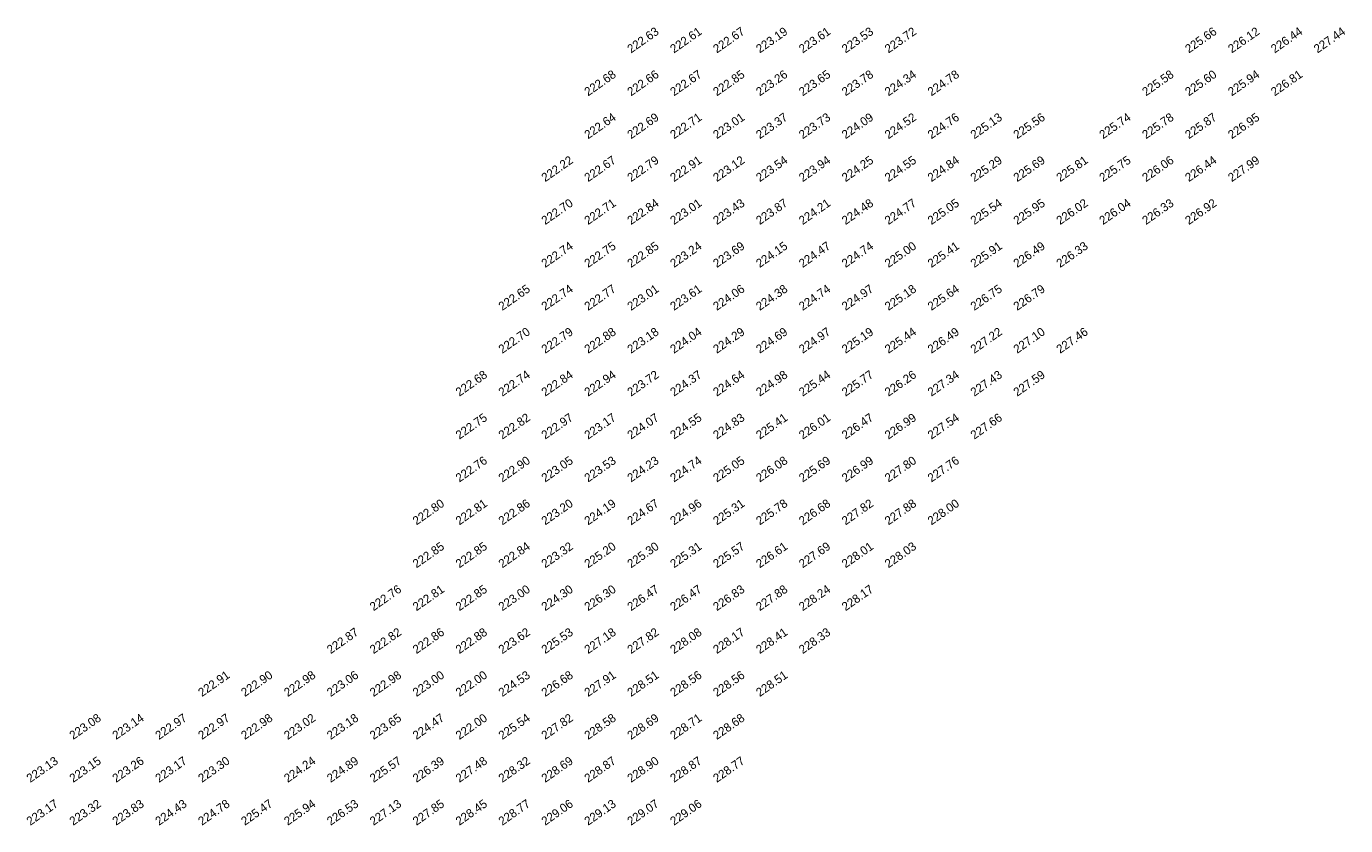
# Model space of a CAD drawing. Extents: x 2322 to 3271, y 4823 to 5326.
# Tile 7 of 10: x 2947 to 3101, y 4978 to 5071. Entities that reach past the tile are written whole.
import ezdxf

# ---------------------------------------------------------------- set-up
doc = ezdxf.new("R2010")
doc.units = 0
doc.header["$MEASUREMENT"] = 0
doc.layers.add('SPOT LEVEL', color=8, linetype='Continuous')

msp = doc.modelspace()

# ---------------------------------------------------------------- texts
at = {"layer": 'SPOT LEVEL'}
for s, p in [('222.67', (3027.59, 5068.22, 446.09)), ('225.66', (3082.59, 5068.22, 449.07)), ('226.44', (3092.59, 5068.22, 449.86)), ('227.44', (3097.59, 5068.22, 450.86)), ('222.63', (3017.59, 5068.22, 446.04)), ('222.61', (3022.59, 5068.22, 446.03)), ('223.19', (3032.59, 5068.22, 446.61)), ('223.61', (3037.59, 5068.22, 447.03)), ('223.53', (3042.59, 5068.22, 446.95)), ('223.72', (3047.59, 5068.22, 447.13)), ('226.12', (3087.59, 5068.22, 449.53)), ('222.68', (3012.59, 5063.22, 446.1)), ('222.66', (3017.59, 5063.22, 446.07)), ('222.67', (3022.59, 5063.22, 446.09)), ('222.85', (3027.59, 5063.22, 446.27)), ('223.26', (3032.59, 5063.22, 446.67)), ('223.65', (3037.59, 5063.22, 447.06)), ('223.78', (3042.59, 5063.22, 447.2)), ('224.34', (3047.59, 5063.22, 447.76)), ('224.78', (3052.59, 5063.22, 448.19)), ('225.58', (3077.59, 5063.22, 449)), ('225.60', (3082.59, 5063.22, 449.02)), ('225.94', (3087.59, 5063.22, 449.36)), ('226.81', (3092.59, 5063.22, 450.23)), ('222.64', (3012.59, 5058.22, 446.06)), ('222.69', (3017.59, 5058.22, 446.11)), ('222.71', (3022.59, 5058.22, 446.13)), ('223.01', (3027.59, 5058.22, 446.43)), ('223.37', (3032.59, 5058.22, 446.79)), ('223.73', (3037.59, 5058.22, 447.15)), ('224.09', (3042.59, 5058.22, 447.51)), ('224.52', (3047.59, 5058.22, 447.93)), ('224.76', (3052.59, 5058.22, 448.18)), ('225.13', (3057.59, 5058.22, 448.55)), ('225.56', (3062.59, 5058.22, 448.98)), ('225.74', (3072.59, 5058.22, 449.16)), ('225.78', (3077.59, 5058.22, 449.2)), ('225.87', (3082.59, 5058.22, 449.29)), ('226.95', (3087.59, 5058.22, 450.37)), ('222.22', (3007.59, 5053.22, 445.64)), ('222.67', (3012.59, 5053.22, 446.08)), ('222.79', (3017.59, 5053.22, 446.21)), ('222.91', (3022.59, 5053.22, 446.33)), ('223.12', (3027.59, 5053.22, 446.53)), ('223.54', (3032.59, 5053.22, 446.96)), ('223.94', (3037.59, 5053.22, 447.36)), ('224.25', (3042.59, 5053.22, 447.67)), ('224.55', (3047.59, 5053.22, 447.97)), ('224.84', (3052.59, 5053.22, 448.26)), ('225.29', (3057.59, 5053.22, 448.71)), ('225.69', (3062.59, 5053.22, 449.11)), ('225.81', (3067.59, 5053.22, 449.23)), ('225.75', (3072.59, 5053.22, 449.16)), ('226.06', (3077.59, 5053.22, 449.48)), ('226.44', (3082.59, 5053.22, 449.86)), ('227.99', (3087.59, 5053.22, 451.4)), ('223.87', (3032.59, 5048.22, 447.29)), ('224.77', (3047.59, 5048.22, 448.18)), ('225.05', (3052.59, 5048.22, 448.46)), ('225.95', (3062.59, 5048.22, 449.37)), ('222.70', (3007.59, 5048.22, 446.12)), ('222.71', (3012.59, 5048.22, 446.13)), ('222.84', (3017.59, 5048.22, 446.26)), ('223.01', (3022.59, 5048.22, 446.42)), ('223.43', (3027.59, 5048.22, 446.85)), ('224.21', (3037.59, 5048.22, 447.63)), ('224.48', (3042.59, 5048.22, 447.89)), ('225.54', (3057.59, 5048.22, 448.95)), ('226.02', (3067.59, 5048.22, 449.44)), ('226.04', (3072.59, 5048.22, 449.46)), ('226.33', (3077.59, 5048.22, 449.75)), ('226.92', (3082.59, 5048.22, 450.34)), ('222.74', (3007.59, 5043.22, 446.15)), ('222.75', (3012.59, 5043.22, 446.16)), ('222.85', (3017.59, 5043.22, 446.26)), ('223.24', (3022.59, 5043.22, 446.66)), ('223.69', (3027.59, 5043.22, 447.11)), ('224.15', (3032.59, 5043.22, 447.56)), ('224.47', (3037.59, 5043.22, 447.89)), ('224.74', (3042.59, 5043.22, 448.16)), ('225.00', (3047.59, 5043.22, 448.41)), ('225.41', (3052.59, 5043.22, 448.82)), ('225.91', (3057.59, 5043.22, 449.33)), ('226.49', (3062.59, 5043.22, 449.91)), ('226.33', (3067.59, 5043.22, 449.75)), ('222.65', (3002.59, 5038.22, 446.07)), ('222.74', (3007.59, 5038.22, 446.15)), ('222.77', (3012.59, 5038.22, 446.19)), ('223.01', (3017.59, 5038.22, 446.43)), ('223.61', (3022.59, 5038.22, 447.02)), ('224.06', (3027.59, 5038.22, 447.47)), ('224.38', (3032.59, 5038.22, 447.8)), ('224.74', (3037.59, 5038.22, 448.16)), ('224.97', (3042.59, 5038.22, 448.39)), ('225.18', (3047.59, 5038.22, 448.59)), ('225.64', (3052.59, 5038.22, 449.05)), ('226.75', (3057.59, 5038.22, 450.17)), ('226.79', (3062.59, 5038.22, 450.21)), ('222.70', (3002.59, 5033.22, 446.12)), ('222.79', (3007.59, 5033.22, 446.21)), ('222.88', (3012.59, 5033.22, 446.3)), ('223.18', (3017.59, 5033.22, 446.6)), ('224.04', (3022.59, 5033.22, 447.45)), ('224.29', (3027.59, 5033.22, 447.71)), ('224.69', (3032.59, 5033.22, 448.1)), ('224.97', (3037.59, 5033.22, 448.38)), ('225.19', (3042.59, 5033.22, 448.61)), ('225.44', (3047.59, 5033.22, 448.86)), ('226.49', (3052.59, 5033.22, 449.9)), ('227.22', (3057.59, 5033.22, 450.64)), ('227.10', (3062.59, 5033.22, 450.52)), ('227.46', (3067.59, 5033.22, 450.88)), ('224.37', (3022.59, 5028.22, 447.79)), ('225.77', (3042.59, 5028.22, 449.19)), ('222.68', (2997.59, 5028.22, 446.1)), ('222.74', (3002.59, 5028.22, 446.16)), ('222.84', (3007.59, 5028.22, 446.25)), ('222.94', (3012.59, 5028.22, 446.36)), ('223.72', (3017.59, 5028.22, 447.14)), ('224.64', (3027.59, 5028.22, 448.05)), ('224.98', (3032.59, 5028.22, 448.4)), ('225.44', (3037.59, 5028.22, 448.86)), ('226.26', (3047.59, 5028.22, 449.68)), ('227.34', (3052.59, 5028.22, 450.76)), ('227.43', (3057.59, 5028.22, 450.84)), ('227.59', (3062.59, 5028.22, 451.01)), ('222.75', (2997.59, 5023.22, 446.17)), ('222.82', (3002.59, 5023.22, 446.24)), ('222.97', (3007.59, 5023.22, 446.39)), ('223.17', (3012.59, 5023.22, 446.59)), ('224.07', (3017.59, 5023.22, 447.49)), ('224.55', (3022.59, 5023.22, 447.97)), ('224.83', (3027.59, 5023.22, 448.25)), ('225.41', (3032.59, 5023.22, 448.82)), ('226.01', (3037.59, 5023.22, 449.43)), ('226.47', (3042.59, 5023.22, 449.89)), ('226.99', (3047.59, 5023.22, 450.41)), ('227.54', (3052.59, 5023.22, 450.96)), ('227.66', (3057.59, 5023.22, 451.08)), ('222.76', (2997.59, 5018.22, 446.17)), ('222.90', (3002.59, 5018.22, 446.32)), ('223.05', (3007.59, 5018.22, 446.47)), ('223.53', (3012.59, 5018.22, 446.94)), ('224.23', (3017.59, 5018.22, 447.64)), ('224.74', (3022.59, 5018.22, 448.15)), ('225.05', (3027.59, 5018.22, 448.47)), ('226.08', (3032.59, 5018.22, 449.49)), ('225.69', (3037.59, 5018.22, 449.1)), ('226.99', (3042.59, 5018.22, 450.41)), ('227.80', (3047.59, 5018.22, 451.22)), ('227.76', (3052.59, 5018.22, 451.18)), ('222.80', (2992.59, 5013.22, 446.22)), ('222.81', (2997.59, 5013.22, 446.23)), ('222.86', (3002.59, 5013.22, 446.28)), ('223.20', (3007.59, 5013.22, 446.61)), ('224.19', (3012.59, 5013.22, 447.61)), ('224.67', (3017.59, 5013.22, 448.09)), ('224.96', (3022.59, 5013.22, 448.38)), ('225.31', (3027.59, 5013.22, 448.72)), ('225.78', (3032.59, 5013.22, 449.2)), ('226.68', (3037.59, 5013.22, 450.1)), ('227.82', (3042.59, 5013.22, 451.24)), ('227.88', (3047.59, 5013.22, 451.3)), ('228.00', (3052.59, 5013.22, 451.41)), ('225.57', (3027.59, 5008.22, 448.99)), ('222.85', (2992.59, 5008.22, 446.27)), ('222.85', (2997.59, 5008.22, 446.26)), ('222.84', (3002.59, 5008.22, 446.26)), ('223.32', (3007.59, 5008.22, 446.74)), ('225.20', (3012.59, 5008.22, 448.62)), ('225.30', (3017.59, 5008.22, 448.72)), ('225.31', (3022.59, 5008.22, 448.72)), ('226.61', (3032.59, 5008.22, 450.03)), ('227.69', (3037.59, 5008.22, 451.11)), ('228.01', (3042.59, 5008.22, 451.43)), ('228.03', (3047.59, 5008.22, 451.44)), ('222.76', (2987.59, 5003.22, 446.18)), ('222.81', (2992.59, 5003.22, 446.23)), ('222.85', (2997.59, 5003.22, 446.27)), ('223.00', (3002.59, 5003.22, 446.42)), ('224.30', (3007.59, 5003.22, 447.72)), ('226.30', (3012.59, 5003.22, 449.72)), ('226.47', (3017.59, 5003.22, 449.89)), ('226.47', (3022.59, 5003.22, 449.89)), ('226.83', (3027.59, 5003.22, 450.24)), ('227.88', (3032.59, 5003.22, 451.3)), ('228.24', (3037.59, 5003.22, 451.65)), ('228.17', (3042.59, 5003.22, 451.58)), ('222.87', (2982.59, 4998.22, 446.29)), ('222.82', (2987.59, 4998.22, 446.24)), ('222.86', (2992.59, 4998.22, 446.28)), ('222.88', (2997.59, 4998.22, 446.3)), ('223.62', (3002.59, 4998.22, 447.04)), ('225.53', (3007.59, 4998.22, 448.95)), ('227.18', (3012.59, 4998.22, 450.6)), ('227.82', (3017.59, 4998.22, 451.24)), ('228.08', (3022.59, 4998.22, 451.5)), ('228.17', (3027.59, 4998.22, 451.59)), ('228.41', (3032.59, 4998.22, 451.83)), ('228.33', (3037.59, 4998.22, 451.75)), ('222.91', (2967.59, 4993.22, 446.33)), ('222.90', (2972.59, 4993.22, 446.31)), ('222.98', (2977.59, 4993.22, 446.39)), ('223.06', (2982.59, 4993.22, 446.48)), ('222.98', (2987.59, 4993.22, 446.39)), ('223.00', (2992.59, 4993.22, 446.42)), ('222.00', (2997.59, 4993.22, 445.42)), ('224.53', (3002.59, 4993.22, 447.94)), ('226.68', (3007.59, 4993.22, 450.1)), ('227.91', (3012.59, 4993.22, 451.33)), ('228.51', (3017.59, 4993.22, 451.93)), ('228.56', (3022.59, 4993.22, 451.97)), ('228.56', (3027.59, 4993.22, 451.98)), ('228.51', (3032.59, 4993.22, 451.93)), ('222.97', (2962.59, 4988.22, 446.38)), ('222.97', (2967.59, 4988.22, 446.39)), ('224.47', (2992.59, 4988.22, 447.89)), ('223.08', (2952.59, 4988.22, 446.5)), ('223.14', (2957.59, 4988.22, 446.56)), ('222.98', (2972.59, 4988.22, 446.4)), ('223.02', (2977.59, 4988.22, 446.44)), ('223.18', (2982.59, 4988.22, 446.6)), ('223.65', (2987.59, 4988.22, 447.07)), ('222.00', (2997.59, 4988.22, 445.42)), ('225.54', (3002.59, 4988.22, 448.96)), ('227.82', (3007.59, 4988.22, 451.23)), ('228.58', (3012.59, 4988.22, 452)), ('228.69', (3017.59, 4988.22, 452.11)), ('228.71', (3022.59, 4988.22, 452.13)), ('228.68', (3027.59, 4988.22, 452.1)), ('223.13', (2947.59, 4983.22, 446.54)), ('223.15', (2952.59, 4983.22, 446.57)), ('223.26', (2957.59, 4983.22, 446.68)), ('223.17', (2962.59, 4983.22, 446.58)), ('223.30', (2967.59, 4983.22, 446.72)), ('224.24', (2977.59, 4983.22, 447.66)), ('224.89', (2982.59, 4983.22, 448.3)), ('225.57', (2987.59, 4983.22, 448.99)), ('226.39', (2992.59, 4983.22, 449.81)), ('227.48', (2997.59, 4983.22, 450.9)), ('228.32', (3002.59, 4983.22, 451.73)), ('228.69', (3007.59, 4983.22, 452.11)), ('228.87', (3012.59, 4983.22, 452.29)), ('228.90', (3017.59, 4983.22, 452.32)), ('228.87', (3022.59, 4983.22, 452.29)), ('228.77', (3027.59, 4983.22, 452.19)), ('223.17', (2947.59, 4978.22, 446.59)), ('223.32', (2952.59, 4978.22, 446.74)), ('223.83', (2957.59, 4978.22, 447.25)), ('224.43', (2962.59, 4978.22, 447.85)), ('224.78', (2967.59, 4978.22, 448.19)), ('225.47', (2972.59, 4978.22, 448.88)), ('225.94', (2977.59, 4978.22, 449.36)), ('226.53', (2982.59, 4978.22, 449.94)), ('227.13', (2987.59, 4978.22, 450.54)), ('227.85', (2992.59, 4978.22, 451.27)), ('228.45', (2997.59, 4978.22, 451.87)), ('228.77', (3002.59, 4978.22, 452.19)), ('229.06', (3007.59, 4978.22, 452.48)), ('229.13', (3012.59, 4978.22, 452.54)), ('229.07', (3017.59, 4978.22, 452.48)), ('229.06', (3022.59, 4978.22, 452.48))]:
    msp.add_text(s, height=1, rotation=35, dxfattribs=at).set_placement(p)

doc.saveas('drawing.dxf')
